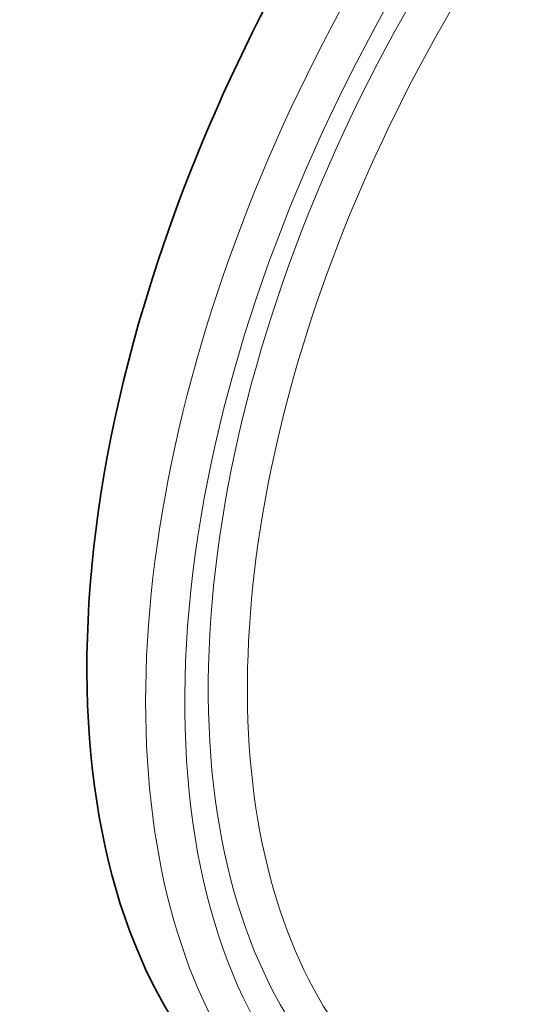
# Model space of a CAD drawing. Extents: x 60 to 778, y 256 to 905.
# Tile 8 of 12: x 572 to 618, y 733 to 822. Entities that reach past the tile are written whole.
import ezdxf

# ---------------------------------------------------------------- set-up
doc = ezdxf.new("R2010")
doc.units = 0

msp = doc.modelspace()

# ---------------------------------------------------------------- linework, layer by layer
at = {"color": 7, "lineweight": 35}
for start_param, end_param in [(0.817552, 1.856194), (1.856194, 3.141611)]:
    msp.add_ellipse((645.738, 802.322), major_axis=(47.5, 82.272), ratio=0.57735, start_param=start_param, end_param=end_param, dxfattribs=at)
at = {"color": 7, "lineweight": 13}
for centre, major_axis, start_param, end_param in [((651.041, 799.26), (47.5, 82.272), 0.898543, 3.141611), ((652.809, 798.24), (46.25, 80.107), 0.964736, 3.488163), ((652.809, 798.24), (44.75, 77.509), 0.970816, 3.378489), ((654.577, 797.219), (43.5, 75.344), 0.970816, 3.141547)]:
    msp.add_ellipse(centre, major_axis=major_axis, ratio=0.57735, start_param=start_param, end_param=end_param, dxfattribs=at)

doc.saveas('drawing.dxf')
